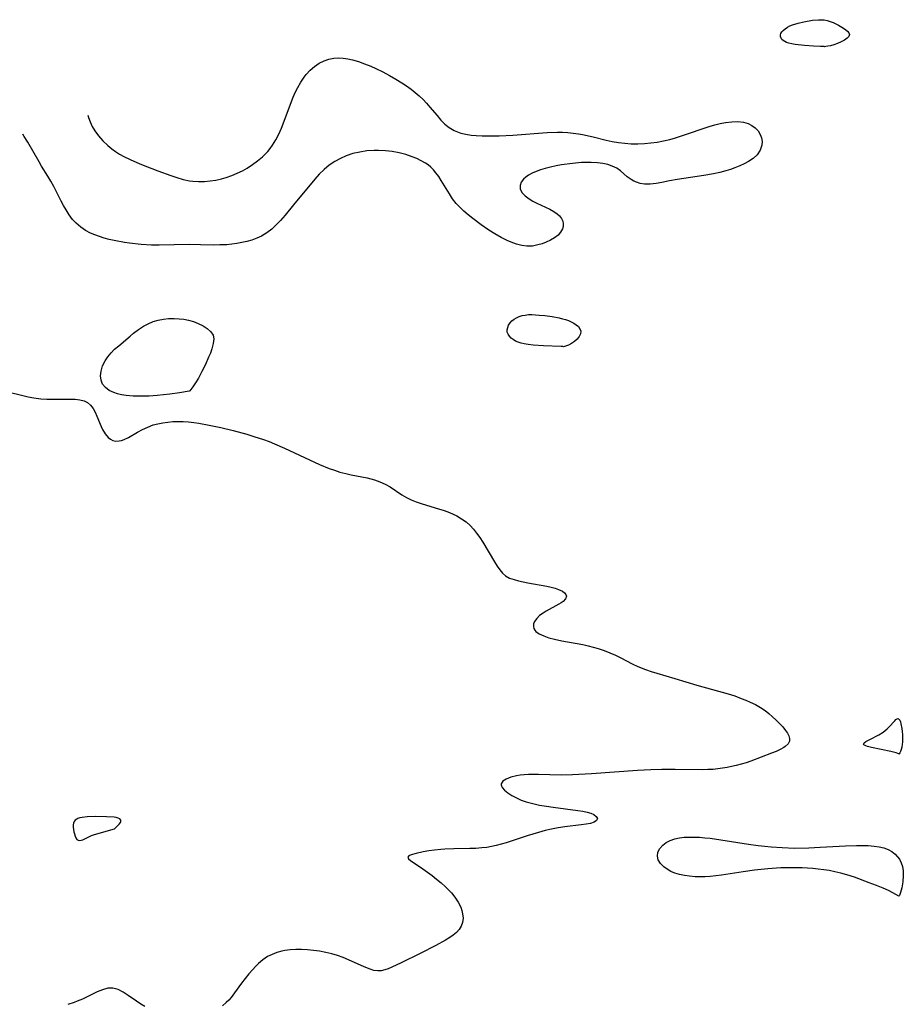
# Model space of a CAD drawing. Header units: inches. Extents: x 1073367 to 1082519, y 1569854 to 1574957.
# Tile 121 of 256: x 1074003 to 1074240, y 1574114 to 1574378. Entities that reach past the tile are written whole.
import ezdxf

# ---------------------------------------------------------------- set-up
doc = ezdxf.new("R2010")
doc.units = ezdxf.units.IN
doc.header["$MEASUREMENT"] = 0
doc.layers.add('CGG_CurvaNivelLidar_v1', color=7, linetype='Continuous', lineweight=30, true_color=0x008008)

msp = doc.modelspace()

# ---------------------------------------------------------------- linework, layer by layer
at = {"layer": 'CGG_CurvaNivelLidar_v1'}
for points in [[(1074218.5, 1574370.4275, 63.5), (1074217.4749, 1574370.4327, 63.5), (1074215.6504, 1574370.5107, 63.5), (1074213.1814, 1574370.7132, 63.5), (1074210.7197, 1574371.0174, 63.5), (1074209.793, 1574371.1754, 63.5), (1074209.0148, 1574371.3558, 63.5), (1074208.3705, 1574371.5733, 63.5), (1074207.9075, 1574371.7898, 63.5), (1074207.5064, 1574372.0459, 63.5), (1074207.1808, 1574372.3434, 63.5), (1074206.927, 1574372.7166, 63.5), (1074206.79, 1574373.1235, 63.5), (1074206.7816, 1574373.5462, 63.5), (1074206.9034, 1574373.9531, 63.5), (1074207.1351, 1574374.3521, 63.5), (1074207.4573, 1574374.736, 63.5), (1074207.9947, 1574375.2066, 63.5), (1074208.6357, 1574375.6261, 63.5), (1074209.2989, 1574375.9584, 63.5), (1074210.0144, 1574376.2471, 63.5), (1074211.5466, 1574376.727, 63.5), (1074213.0655, 1574377.091, 63.5), (1074215.386, 1574377.4982, 63.5), (1074216.9277, 1574377.6389, 63.5), (1074217.6886, 1574377.6429, 63.5), (1074218.4389, 1574377.5833, 63.5), (1074219.2562, 1574377.4286, 63.5), (1074220.0564, 1574377.1959, 63.5), (1074220.8385, 1574376.9041, 63.5), (1074221.5995, 1574376.5674, 63.5), (1074222.3366, 1574376.1951, 63.5), (1074223.6905, 1574375.3838, 63.5), (1074224.2747, 1574374.9582, 63.5), (1074224.7624, 1574374.5256, 63.5), (1074225.1144, 1574374.0899, 63.5), (1074225.2696, 1574373.6509, 63.5), (1074225.0945, 1574373.1754, 63.5), (1074224.6093, 1574372.6766, 63.5), (1074223.8896, 1574372.1789, 63.5), (1074223.0113, 1574371.7063, 63.5), (1074222.0483, 1574371.2823, 63.5), (1074221.0724, 1574370.9287, 63.5), (1074220.1541, 1574370.664, 63.5), (1074219.4764, 1574370.5165, 63.5), (1074218.9403, 1574370.4325, 63.5), (1074218.5962, 1574370.404, 63.5)], [(1074048.5, 1574278.1771, 63.5), (1074045.9174, 1574277.7287, 63.5), (1074043.2708, 1574277.356, 63.5), (1074039.8969, 1574276.9987, 63.5), (1074037.7629, 1574276.86, 63.5), (1074035.6475, 1574276.8074, 63.5), (1074033.5144, 1574276.8639, 63.5), (1074031.6002, 1574277.031, 63.5), (1074030.3794, 1574277.2224, 63.5), (1074029.3063, 1574277.4747, 63.5), (1074028.302, 1574277.7976, 63.5), (1074027.058, 1574278.3851, 63.5), (1074026.0268, 1574279.1412, 63.5), (1074025.2744, 1574280.077, 63.5), (1074024.8734, 1574281.1342, 63.5), (1074024.7496, 1574282.3097, 63.5), (1074024.8747, 1574283.5491, 63.5), (1074025.279, 1574284.923, 63.5), (1074025.9353, 1574286.2698, 63.5), (1074026.6725, 1574287.3616, 63.5), (1074027.5428, 1574288.401, 63.5), (1074028.5169, 1574289.3857, 63.5), (1074029.6063, 1574290.3504, 63.5), (1074032.6281, 1574292.883, 63.5), (1074033.5886, 1574293.6648, 63.5), (1074034.8785, 1574294.6437, 63.5), (1074036.2161, 1574295.5333, 63.5), (1074037.5106, 1574296.2409, 63.5), (1074038.8597, 1574296.8086, 63.5), (1074040.1916, 1574297.1989, 63.5), (1074041.558, 1574297.4561, 63.5), (1074042.9445, 1574297.5951, 63.5), (1074044.4651, 1574297.6252, 63.5), (1074045.7504, 1574297.5668, 63.5), (1074047.0183, 1574297.4281, 63.5), (1074048.2552, 1574297.1966, 63.5), (1074049.6002, 1574296.8107, 63.5), (1074050.8748, 1574296.3166, 63.5), (1074052.1775, 1574295.6745, 63.5), (1074053.3268, 1574294.9375, 63.5), (1074054.2571, 1574294.0985, 63.5), (1074054.8787, 1574293.1386, 63.5), (1074055.0703, 1574292.1442, 63.5), (1074054.9356, 1574290.902, 63.5), (1074054.5418, 1574289.4688, 63.5), (1074054.1456, 1574288.3732, 63.5), (1074053.6812, 1574287.2306, 63.5), (1074052.8268, 1574285.3084, 63.5), (1074051.9013, 1574283.4251, 63.5), (1074050.9512, 1574281.6913, 63.5), (1074050.1457, 1574280.3776, 63.5), (1074049.4277, 1574279.319, 63.5), (1074048.9325, 1574278.656, 63.5), (1074048.6049, 1574278.2612, 63.5)], [(1074148.5, 1574290.093, 63.5), (1074148.0781, 1574290.1349, 63.5), (1074143.2895, 1574290.2965, 63.5), (1074140.5589, 1574290.484, 63.5), (1074139.253, 1574290.637, 63.5), (1074138.1161, 1574290.8342, 63.5), (1074137.3229, 1574291.0339, 63.5), (1074136.5742, 1574291.2808, 63.5), (1074135.8771, 1574291.5845, 63.5), (1074135.2326, 1574291.9611, 63.5), (1074134.6681, 1574292.3958, 63.5), (1074134.1989, 1574292.8785, 63.5), (1074133.8469, 1574293.4028, 63.5), (1074133.6415, 1574293.9648, 63.5), (1074133.609, 1574294.5868, 63.5), (1074133.7384, 1574295.2242, 63.5), (1074134.0021, 1574295.8541, 63.5), (1074134.3833, 1574296.4536, 63.5), (1074134.875, 1574296.9976, 63.5), (1074135.4509, 1574297.4504, 63.5), (1074136.106, 1574297.8325, 63.5), (1074136.8211, 1574298.147, 63.5), (1074137.5818, 1574298.3922, 63.5), (1074138.3779, 1574298.5618, 63.5), (1074139.29, 1574298.6562, 63.5), (1074140.226, 1574298.6732, 63.5), (1074142.141, 1574298.5602, 63.5), (1074143.7039, 1574298.3928, 63.5), (1074145.6324, 1574298.1228, 63.5), (1074147.5316, 1574297.771, 63.5), (1074148.4568, 1574297.5526, 63.5), (1074149.2565, 1574297.3254, 63.5), (1074150.0275, 1574297.0623, 63.5), (1074150.7595, 1574296.7571, 63.5), (1074151.4389, 1574296.4003, 63.5), (1074152.0927, 1574295.9508, 63.5), (1074152.6558, 1574295.4453, 63.5), (1074153.0775, 1574294.8646, 63.5), (1074153.2809, 1574294.1995, 63.5), (1074153.2209, 1574293.4903, 63.5), (1074152.8761, 1574292.7741, 63.5), (1074152.306, 1574292.0874, 63.5), (1074151.5885, 1574291.4629, 63.5), (1074150.7995, 1574290.931, 63.5), (1074150.0143, 1574290.5181, 63.5), (1074149.2516, 1574290.2203, 63.5), (1074148.7061, 1574290.079, 63.5)], [(1074238.5, 1574181.0076, 63.5), (1074238.437, 1574181.066, 63.5), (1074238.1696, 1574181.1731, 63.5), (1074237.7316, 1574181.315, 63.5), (1074236.3047, 1574181.6847, 63.5), (1074231.1646, 1574182.7453, 63.5), (1074230.0502, 1574183.0215, 63.5), (1074229.6034, 1574183.1765, 63.5), (1074229.2646, 1574183.3484, 63.5), (1074229.1323, 1574183.4564, 63.5), (1074229.0378, 1574183.6608, 63.5), (1074229.1127, 1574183.8535, 63.5), (1074229.1989, 1574183.9569, 63.5), (1074229.6687, 1574184.3289, 63.5), (1074230.6591, 1574184.892, 63.5), (1074233.0761, 1574186.1349, 63.5), (1074234.2762, 1574186.8666, 63.5), (1074234.8335, 1574187.282, 63.5), (1074235.3228, 1574187.7139, 63.5), (1074235.778, 1574188.1708, 63.5), (1074237.3463, 1574189.9157, 63.5), (1074237.6796, 1574190.2309, 63.5), (1074237.9837, 1574190.4415, 63.5), (1074238.2517, 1574190.5059, 63.5), (1074238.4957, 1574190.3706, 63.5), (1074238.6988, 1574190.0576, 63.5), (1074238.8717, 1574189.6131, 63.5), (1074239.0222, 1574189.0728, 63.5), (1074239.2768, 1574187.8042, 63.5), (1074239.3747, 1574187.0322, 63.5), (1074239.4399, 1574186.1551, 63.5), (1074239.4654, 1574185.2257, 63.5), (1074239.4439, 1574184.2948, 63.5), (1074239.3777, 1574183.513, 63.5), (1074239.2537, 1574182.7949, 63.5), (1074239.0814, 1574182.1911, 63.5), (1074238.888, 1574181.6876, 63.5), (1074238.7086, 1574181.3064, 63.5), (1074238.5709, 1574181.07, 63.5)], [(1074028.5, 1574161, 63.5), (1074029.7528, 1574162.2539, 63.5), (1074030.0394, 1574162.6211, 63.5), (1074030.1955, 1574162.9748, 63.5), (1074030.1549, 1574163.3233, 63.5), (1074029.9071, 1574163.6229, 63.5), (1074029.4919, 1574163.8618, 63.5), (1074028.9551, 1574164.0286, 63.5), (1074028.3616, 1574164.1149, 63.5), (1074026.3469, 1574164.2197, 63.5), (1074023.381, 1574164.2487, 63.5), (1074021.1894, 1574164.1746, 63.5), (1074019.8234, 1574164.0147, 63.5), (1074019.1987, 1574163.8728, 63.5), (1074018.6952, 1574163.6974, 63.5), (1074018.3665, 1574163.535, 63.5), (1074017.9704, 1574163.2482, 63.5), (1074017.6796, 1574162.8913, 63.5), (1074017.5154, 1574162.4767, 63.5), (1074017.443, 1574162.0067, 63.5), (1074017.4375, 1574161.4281, 63.5), (1074017.4924, 1574160.8207, 63.5), (1074017.5949, 1574160.206, 63.5), (1074017.7373, 1574159.6054, 63.5), (1074017.9168, 1574159.0426, 63.5), (1074018.1356, 1574158.5455, 63.5), (1074018.4004, 1574158.1486, 63.5), (1074018.7235, 1574157.8964, 63.5), (1074019.0976, 1574157.8251, 63.5), (1074019.5261, 1574157.8914, 63.5), (1074019.9975, 1574158.0566, 63.5), (1074021.6335, 1574158.8454, 63.5), (1074022.3518, 1574159.1462, 63.5), (1074023.1146, 1574159.4116, 63.5)], [(1074238.5, 1574142.9275, 63.5), (1074236.837, 1574143.8298, 63.5), (1074235.6661, 1574144.4151, 63.5), (1074234.2548, 1574145.0636, 63.5), (1074232.4768, 1574145.7994, 63.5), (1074230.5271, 1574146.5471, 63.5), (1074226.5508, 1574147.9826, 63.5), (1074224.5643, 1574148.6242, 63.5), (1074222.9195, 1574149.0927, 63.5), (1074221.2899, 1574149.4962, 63.5), (1074219.8073, 1574149.7958, 63.5), (1074218.3674, 1574150.0282, 63.5), (1074216.889, 1574150.2118, 63.5), (1074215.4018, 1574150.3495, 63.5), (1074212.5923, 1574150.5101, 63.5), (1074209.7874, 1574150.5543, 63.5), (1074206.8917, 1574150.4813, 63.5), (1074203.3948, 1574150.2624, 63.5), (1074199.8393, 1574149.9066, 63.5), (1074196.7904, 1574149.4861, 63.5), (1074191.0109, 1574148.5816, 63.5), (1074189.4599, 1574148.3702, 63.5), (1074187.9129, 1574148.2101, 63.5), (1074186.5761, 1574148.1306, 63.5), (1074185.2483, 1574148.1101, 63.5), (1074183.9355, 1574148.1508, 63.5), (1074182.3911, 1574148.2825, 63.5), (1074181.0368, 1574148.4753, 63.5), (1074179.7346, 1574148.7476, 63.5), (1074178.5026, 1574149.1159, 63.5), (1074177.4055, 1574149.5731, 63.5), (1074176.4105, 1574150.1248, 63.5), (1074175.539, 1574150.7618, 63.5), (1074174.6659, 1574151.6579, 63.5), (1074174.0694, 1574152.6351, 63.5), (1074173.8109, 1574153.6564, 63.5), (1074173.9482, 1574154.6992, 63.5), (1074174.441, 1574155.7013, 63.5), (1074175.2352, 1574156.6092, 63.5), (1074176.1671, 1574157.3, 63.5), (1074177.2679, 1574157.8636, 63.5), (1074178.5024, 1574158.2889, 63.5), (1074179.7113, 1574158.5468, 63.5), (1074180.9874, 1574158.7008, 63.5), (1074182.3141, 1574158.7704, 63.5), (1074183.7012, 1574158.7697, 63.5), (1074185.113, 1574158.7056, 63.5), (1074186.5434, 1574158.5887, 63.5), (1074187.9857, 1574158.4283, 63.5), (1074190.7652, 1574158.0346, 63.5), (1074198.2518, 1574156.8548, 63.5), (1074200.8091, 1574156.4874, 63.5), (1074202.563, 1574156.2866, 63.5), (1074204.3182, 1574156.1259, 63.5), (1074207.2674, 1574155.9259, 63.5), (1074210.5228, 1574155.8335, 63.5), (1074214.3486, 1574155.8901, 63.5), (1074217.407, 1574156.0221, 63.5), (1074224.2023, 1574156.4041, 63.5), (1074227.0983, 1574156.511, 63.5), (1074228.5516, 1574156.5268, 63.5), (1074230.2305, 1574156.4881, 63.5), (1074231.8721, 1574156.3664, 63.5), (1074233.1643, 1574156.1914, 63.5), (1074234.4187, 1574155.922, 63.5), (1074235.6354, 1574155.4678, 63.5), (1074236.6214, 1574154.9211, 63.5), (1074237.5088, 1574154.2228, 63.5), (1074238.6163, 1574152.845, 63.5), (1074239.0957, 1574151.8871, 63.5), (1074239.4262, 1574150.852, 63.5), (1074239.6125, 1574149.6869, 63.5), (1074239.6566, 1574148.4988, 63.5), (1074239.5297, 1574146.7489, 63.5), (1074239.2565, 1574145.1782, 63.5), (1074238.9296, 1574143.9271, 63.5), (1074238.6417, 1574143.1353, 63.5)]]:
    msp.add_polyline3d(points, close=True, dxfattribs=at)
for points in [[(1074021.3234, 1574352.0735, 63.5), (1074021.4811, 1574351.4893, 63.5), (1074021.9425, 1574350.2625, 63.5), (1074022.5227, 1574349.068, 63.5), (1074023.2091, 1574347.9116, 63.5), (1074024.2251, 1574346.5006, 63.5), (1074025.3763, 1574345.1714, 63.5), (1074026.6483, 1574343.9371, 63.5), (1074027.7402, 1574343.0413, 63.5), (1074028.7378, 1574342.3417, 63.5), (1074029.8214, 1574341.6741, 63.5), (1074030.9462, 1574341.0523, 63.5), (1074032.6712, 1574340.1958, 63.5), (1074034.4454, 1574339.4003, 63.5), (1074035.7037, 1574338.8741, 63.5), (1074040.0616, 1574337.1865, 63.5), (1074043.5345, 1574335.9073, 63.5), (1074045.1943, 1574335.3421, 63.5), (1074046.8569, 1574334.8589, 63.5), (1074048.5307, 1574334.5045, 63.5), (1074049.4654, 1574334.3829, 63.5), (1074050.9957, 1574334.2981, 63.5), (1074052.5345, 1574334.333, 63.5), (1074054.0746, 1574334.4715, 63.5), (1074055.6087, 1574334.7044, 63.5), (1074057.1288, 1574335.0288, 63.5), (1074058.3584, 1574335.366, 63.5), (1074059.8741, 1574335.8886, 63.5), (1074061.3541, 1574336.5081, 63.5), (1074062.7153, 1574337.1708, 63.5), (1074064.033, 1574337.9082, 63.5), (1074065.4492, 1574338.8264, 63.5), (1074066.7947, 1574339.8284, 63.5), (1074068.0625, 1574340.904, 63.5), (1074068.7974, 1574341.6022, 63.5), (1074069.4879, 1574342.3401, 63.5), (1074070.1478, 1574343.1564, 63.5), (1074070.7581, 1574344.0209, 63.5), (1074071.6501, 1574345.483, 63.5), (1074072.4556, 1574347.0235, 63.5), (1074073.1865, 1574348.6244, 63.5), (1074073.9345, 1574350.4787, 63.5), (1074076.1203, 1574356.4268, 63.5), (1074076.7882, 1574357.9834, 63.5), (1074077.5289, 1574359.4878, 63.5), (1074078.3494, 1574360.9242, 63.5), (1074079.2616, 1574362.2713, 63.5), (1074079.8217, 1574362.9809, 63.5), (1074080.8848, 1574364.1198, 63.5), (1074082.0461, 1574365.1213, 63.5), (1074083.2957, 1574365.9683, 63.5), (1074084.6295, 1574366.6334, 63.5), (1074085.8743, 1574367.046, 63.5), (1074087.1679, 1574367.298, 63.5), (1074088.4952, 1574367.3934, 63.5), (1074089.7196, 1574367.3456, 63.5), (1074090.9538, 1574367.184, 63.5), (1074092.1916, 1574366.9225, 63.5), (1074093.8192, 1574366.4464, 63.5), (1074095.4419, 1574365.8558, 63.5), (1074097.0593, 1574365.1839, 63.5), (1074098.4082, 1574364.5761, 63.5), (1074100.3416, 1574363.6361, 63.5), (1074102.0731, 1574362.7181, 63.5), (1074103.773, 1574361.7474, 63.5), (1074105.4351, 1574360.73, 63.5), (1074106.6672, 1574359.9223, 63.5), (1074107.8591, 1574359.0699, 63.5), (1074108.9826, 1574358.1735, 63.5), (1074110.0569, 1574357.226, 63.5), (1074111.0839, 1574356.2365, 63.5), (1074112.0325, 1574355.2482, 63.5), (1074112.9399, 1574354.2383, 63.5), (1074114.8322, 1574351.969, 63.5), (1074115.8708, 1574350.7726, 63.5), (1074116.9521, 1574349.7081, 63.5), (1074118.1184, 1574348.7722, 63.5), (1074119.3762, 1574347.9978, 63.5), (1074120.2825, 1574347.5832, 63.5), (1074121.229, 1574347.2583, 63.5), (1074122.5502, 1574346.9536, 63.5), (1074123.9211, 1574346.7617, 63.5), (1074125.3326, 1574346.6414, 63.5), (1074126.9073, 1574346.5565, 63.5), (1074128.5119, 1574346.5148, 63.5), (1074129.9774, 1574346.5165, 63.5), (1074131.4561, 1574346.5512, 63.5), (1074135.0919, 1574346.7364, 63.5), (1074144.3135, 1574347.4167, 63.5), (1074147.0661, 1574347.5185, 63.5), (1074148.4352, 1574347.5052, 63.5), (1074149.8678, 1574347.4248, 63.5), (1074151.2929, 1574347.2789, 63.5), (1074152.7085, 1574347.0721, 63.5), (1074153.814, 1574346.8702, 63.5), (1074156.61, 1574346.2545, 63.5), (1074160.077, 1574345.3815, 63.5), (1074161.7273, 1574345.0271, 63.5), (1074163.4006, 1574344.7454, 63.5), (1074165.0912, 1574344.5379, 63.5), (1074166.7943, 1574344.4105, 63.5), (1074168.614, 1574344.3758, 63.5), (1074170.3958, 1574344.4548, 63.5), (1074172.0854, 1574344.6233, 63.5), (1074173.7727, 1574344.8728, 63.5), (1074175.4536, 1574345.1986, 63.5), (1074177.1239, 1574345.6008, 63.5), (1074178.6789, 1574346.0448, 63.5), (1074180.502, 1574346.6181, 63.5), (1074187.6865, 1574349.0732, 63.5), (1074189.2059, 1574349.5274, 63.5), (1074190.6348, 1574349.8657, 63.5), (1074192.055, 1574350.1194, 63.5), (1074193.7249, 1574350.3131, 63.5), (1074195.3361, 1574350.3565, 63.5), (1074196.8571, 1574350.2012, 63.5), (1074198.0935, 1574349.8524, 63.5), (1074199.1173, 1574349.3326, 63.5), (1074200.0112, 1574348.6518, 63.5), (1074200.7595, 1574347.8439, 63.5), (1074201.3384, 1574346.9367, 63.5), (1074201.7082, 1574345.9968, 63.5), (1074201.8781, 1574345.0195, 63.5), (1074201.8252, 1574344.0355, 63.5), (1074201.3581, 1574342.7143, 63.5), (1074200.4959, 1574341.485, 63.5), (1074199.4567, 1574340.5073, 63.5), (1074198.2134, 1574339.6433, 63.5), (1074197.0769, 1574339.0217, 63.5), (1074195.8583, 1574338.4649, 63.5), (1074194.5779, 1574337.9606, 63.5), (1074193.3788, 1574337.5421, 63.5), (1074192.1507, 1574337.1604, 63.5), (1074190.4991, 1574336.7183, 63.5), (1074188.821, 1574336.3484, 63.5), (1074186.2167, 1574335.9056, 63.5), (1074179.0793, 1574334.8663, 63.5), (1074177.0707, 1574334.4944, 63.5), (1074175.0505, 1574334.0311, 63.5), (1074173.4578, 1574333.7505, 63.5), (1074171.8752, 1574333.6079, 63.5), (1074170.333, 1574333.6427, 63.5), (1074169.2265, 1574333.8138, 63.5), (1074168.2291, 1574334.1086, 63.5), (1074167.4755, 1574334.4374, 63.5), (1074166.7699, 1574334.8365, 63.5), (1074165.7454, 1574335.5801, 63.5), (1074163.9328, 1574337.1566, 63.5), (1074162.9188, 1574337.8992, 63.5), (1074161.7217, 1574338.4388, 63.5), (1074160.5132, 1574338.8215, 63.5), (1074159.1785, 1574339.1309, 63.5), (1074157.7432, 1574339.343, 63.5), (1074156.125, 1574339.44, 63.5), (1074154.4427, 1574339.4169, 63.5), (1074153.4632, 1574339.358, 63.5), (1074151.0504, 1574339.1333, 63.5), (1074148.1886, 1574338.7511, 63.5), (1074146.6972, 1574338.4855, 63.5), (1074145.2324, 1574338.1702, 63.5), (1074143.81, 1574337.8003, 63.5), (1074142.5207, 1574337.3972, 63.5), (1074141.3682, 1574336.9744, 63.5), (1074140.2951, 1574336.5088, 63.5), (1074139.3241, 1574335.9948, 63.5), (1074138.5647, 1574335.4882, 63.5), (1074137.9325, 1574334.9302, 63.5), (1074137.3497, 1574334.1387, 63.5), (1074137.0568, 1574333.2841, 63.5), (1074137.1176, 1574332.2787, 63.5), (1074137.5746, 1574331.3082, 63.5), (1074138.3891, 1574330.4315, 63.5), (1074139.472, 1574329.64, 63.5), (1074140.472, 1574329.0527, 63.5), (1074141.5482, 1574328.4988, 63.5), (1074145.0553, 1574326.862, 63.5), (1074146.066, 1574326.3059, 63.5), (1074146.9665, 1574325.6956, 63.5), (1074147.6548, 1574325.0781, 63.5), (1074148.181, 1574324.3984, 63.5), (1074148.4967, 1574323.7104, 63.5), (1074148.6333, 1574322.9896, 63.5), (1074148.5935, 1574322.2999, 63.5), (1074148.3975, 1574321.6202, 63.5), (1074147.9155, 1574320.7637, 63.5), (1074147.2148, 1574319.9808, 63.5), (1074146.2864, 1574319.2597, 63.5), (1074145.2081, 1574318.6295, 63.5), (1074144.0255, 1574318.0766, 63.5), (1074142.9441, 1574317.6579, 63.5), (1074141.8233, 1574317.316, 63.5), (1074140.3813, 1574317.0382, 63.5), (1074138.9094, 1574316.9742, 63.5), (1074137.5008, 1574317.1473, 63.5), (1074136.0867, 1574317.5143, 63.5), (1074134.6727, 1574318.0321, 63.5), (1074133.5925, 1574318.5092, 63.5), (1074131.954, 1574319.3418, 63.5), (1074130.3318, 1574320.2724, 63.5), (1074128.7323, 1574321.2772, 63.5), (1074126.6042, 1574322.7273, 63.5), (1074124.3995, 1574324.3655, 63.5), (1074123.1523, 1574325.3748, 63.5), (1074121.959, 1574326.4125, 63.5), (1074120.9191, 1574327.4002, 63.5), (1074119.9621, 1574328.4411, 63.5), (1074119.0067, 1574329.6958, 63.5), (1074118.1425, 1574331.014, 63.5), (1074115.9726, 1574334.5556, 63.5), (1074115.2637, 1574335.6443, 63.5), (1074114.5404, 1574336.6692, 63.5), (1074113.8985, 1574337.4758, 63.5), (1074113.2002, 1574338.1951, 63.5), (1074112.4926, 1574338.7583, 63.5), (1074111.7172, 1574339.2606, 63.5), (1074110.6022, 1574339.8731, 63.5), (1074109.4062, 1574340.4344, 63.5), (1074108.145, 1574340.945, 63.5), (1074106.4385, 1574341.5194, 63.5), (1074104.6704, 1574341.9717, 63.5), (1074102.8495, 1574342.309, 63.5), (1074100.9953, 1574342.5332, 63.5), (1074099.1241, 1574342.6344, 63.5), (1074097.9613, 1574342.6256, 63.5), (1074096.0538, 1574342.4884, 63.5), (1074094.1637, 1574342.2085, 63.5), (1074092.3078, 1574341.7822, 63.5), (1074090.5062, 1574341.1912, 63.5), (1074088.9513, 1574340.5012, 63.5), (1074087.4199, 1574339.6437, 63.5), (1074085.9643, 1574338.6529, 63.5), (1074084.5938, 1574337.5364, 63.5), (1074083.3115, 1574336.2969, 63.5), (1074082.0986, 1574334.969, 63.5), (1074076.3598, 1574328.0723, 63.5), (1074074.1489, 1574325.3366, 63.5), (1074072.9331, 1574323.8914, 63.5), (1074071.7875, 1574322.6806, 63.5), (1074070.5688, 1574321.5687, 63.5), (1074069.2451, 1574320.5646, 63.5), (1074067.8321, 1574319.7125, 63.5), (1074066.5665, 1574319.1257, 63.5), (1074065.2464, 1574318.6451, 63.5), (1074063.8838, 1574318.2511, 63.5), (1074062.545, 1574317.9416, 63.5), (1074061.2277, 1574317.7034, 63.5), (1074059.8924, 1574317.5222, 63.5), (1074058.5432, 1574317.3968, 63.5), (1074056.7084, 1574317.3125, 63.5), (1074054.8619, 1574317.3056, 63.5), (1074051.4725, 1574317.3804, 63.5), (1074048.5061, 1574317.401, 63.5), (1074040.4272, 1574317.2662, 63.5), (1074038.4224, 1574317.295, 63.5), (1074035.5922, 1574317.4546, 63.5), (1074032.5347, 1574317.7678, 63.5), (1074031.1484, 1574317.969, 63.5), (1074028.4124, 1574318.4865, 63.5), (1074027.0619, 1574318.8029, 63.5), (1074025.7342, 1574319.1622, 63.5), (1074024.436, 1574319.5726, 63.5), (1074023.2424, 1574320.0157, 63.5), (1074022.0884, 1574320.5152, 63.5), (1074020.7042, 1574321.2321, 63.5), (1074019.4184, 1574322.0706, 63.5), (1074018.1924, 1574323.1218, 63.5), (1074017.2711, 1574324.145, 63.5), (1074016.3495, 1574325.3836, 63.5), (1074015.5001, 1574326.7049, 63.5), (1074014.8358, 1574327.8456, 63.5), (1074014.2029, 1574329.0165, 63.5), (1074012.2232, 1574332.9685, 63.5), (1074011.4662, 1574334.3816, 63.5), (1074010.6627, 1574335.7565, 63.5), (1074008.9567, 1574338.4231, 63.5), (1074008.2663, 1574339.563, 63.5), (1074005.2865, 1574344.8594, 63.5), (1074004.3128, 1574346.4016, 63.5), (1074003.8935, 1574347.0043, 63.5)], [(1073995.8344, 1574278.9521, 63.5), (1074003.8917, 1574277.0006, 63.5), (1074005.3721, 1574276.6649, 63.5), (1074006.8511, 1574276.3781, 63.5), (1074008.7176, 1574276.1248, 63.5), (1074010.3747, 1574276.0165, 63.5), (1074012.2238, 1574275.985, 63.5), (1074016.8911, 1574276.0438, 63.5), (1074017.9466, 1574276.0138, 63.5), (1074019.1881, 1574275.8861, 63.5), (1074020.314, 1574275.6106, 63.5), (1074021.2922, 1574275.13, 63.5), (1074022.075, 1574274.4299, 63.5), (1074022.7281, 1574273.5388, 63.5), (1074023.2905, 1574272.5116, 63.5), (1074023.7481, 1574271.5102, 63.5), (1074024.943, 1574268.6732, 63.5), (1074025.2877, 1574267.9465, 63.5), (1074025.9872, 1574266.7273, 63.5), (1074026.8198, 1574265.738, 63.5), (1074027.4063, 1574265.2959, 63.5), (1074028.0518, 1574264.9867, 63.5), (1074028.863, 1574264.8095, 63.5), (1074029.6882, 1574264.8302, 63.5), (1074030.3853, 1574264.9761, 63.5), (1074031.092, 1574265.2217, 63.5), (1074032.2431, 1574265.7828, 63.5), (1074034.6706, 1574267.2098, 63.5), (1074035.9938, 1574267.9212, 63.5), (1074037.3933, 1574268.5664, 63.5), (1074038.8622, 1574269.11, 63.5), (1074040.1116, 1574269.4567, 63.5), (1074041.396, 1574269.7174, 63.5), (1074042.7237, 1574269.9008, 63.5), (1074044.0717, 1574270.0126, 63.5), (1074045.4339, 1574270.0604, 63.5), (1074046.872, 1574270.0458, 63.5), (1074048.3149, 1574269.9608, 63.5), (1074049.7056, 1574269.8086, 63.5), (1074051.0961, 1574269.5994, 63.5), (1074053.8166, 1574269.0776, 63.5), (1074056.9066, 1574268.4045, 63.5), (1074060.2703, 1574267.6075, 63.5), (1074063.9402, 1574266.6238, 63.5), (1074065.7857, 1574266.0696, 63.5), (1074068.3321, 1574265.2251, 63.5), (1074069.8816, 1574264.6465, 63.5), (1074071.2864, 1574264.0706, 63.5), (1074073.9878, 1574262.8767, 63.5), (1074083.3393, 1574258.5584, 63.5), (1074085.9349, 1574257.4838, 63.5), (1074087.3491, 1574256.9698, 63.5), (1074088.776, 1574256.5173, 63.5), (1074090.4005, 1574256.0929, 63.5), (1074091.8484, 1574255.7822, 63.5), (1074094.7344, 1574255.2296, 63.5), (1074096.1558, 1574254.9264, 63.5), (1074097.1286, 1574254.6833, 63.5), (1074098.0848, 1574254.406, 63.5), (1074099.5146, 1574253.8998, 63.5), (1074100.9162, 1574253.2682, 63.5), (1074102.246, 1574252.5312, 63.5), (1074105.4238, 1574250.4234, 63.5), (1074106.6282, 1574249.7168, 63.5), (1074107.8877, 1574249.0794, 63.5), (1074109.1967, 1574248.5199, 63.5), (1074110.809, 1574247.958, 63.5), (1074115.2581, 1574246.6676, 63.5), (1074116.724, 1574246.2093, 63.5), (1074118.1557, 1574245.6823, 63.5), (1074119.1492, 1574245.2432, 63.5), (1074120.1138, 1574244.7528, 63.5), (1074121.399, 1574243.9929, 63.5), (1074122.6066, 1574243.1341, 63.5), (1074123.7149, 1574242.1627, 63.5), (1074124.5927, 1574241.2091, 63.5), (1074125.3993, 1574240.18, 63.5), (1074126.2477, 1574238.961, 63.5), (1074127.0519, 1574237.7011, 63.5), (1074130.1789, 1574232.4968, 63.5), (1074130.9413, 1574231.289, 63.5), (1074131.6163, 1574230.2888, 63.5), (1074132.3259, 1574229.4109, 63.5), (1074133.1272, 1574228.7017, 63.5), (1074134.2297, 1574228.1226, 63.5), (1074135.4987, 1574227.7091, 63.5), (1074136.6529, 1574227.413, 63.5), (1074139.1473, 1574226.8877, 63.5), (1074144.2454, 1574225.9585, 63.5), (1074145.3673, 1574225.7048, 63.5), (1074146.4155, 1574225.4153, 63.5), (1074147.3594, 1574225.0795, 63.5), (1074148.3716, 1574224.5743, 63.5), (1074148.9598, 1574224.1542, 63.5), (1074149.3507, 1574223.7106, 63.5), (1074149.4973, 1574223.2449, 63.5), (1074149.2434, 1574222.567, 63.5), (1074148.555, 1574221.8824, 63.5), (1074148.0406, 1574221.5167, 63.5), (1074147.4531, 1574221.1533, 63.5), (1074144.0696, 1574219.2875, 63.5), (1074143.2031, 1574218.7476, 63.5), (1074142.281, 1574218.0522, 63.5), (1074141.5114, 1574217.3019, 63.5), (1074140.9478, 1574216.5122, 63.5), (1074140.6802, 1574215.8476, 63.5), (1074140.6152, 1574215.191, 63.5), (1074140.7608, 1574214.5958, 63.5), (1074141.0349, 1574214.1396, 63.5), (1074141.2967, 1574213.8517, 63.5), (1074142.2066, 1574213.1897, 63.5), (1074143.3832, 1574212.6278, 63.5), (1074144.7569, 1574212.147, 63.5), (1074146.2739, 1574211.7337, 63.5), (1074148.2332, 1574211.3064, 63.5), (1074153.8699, 1574210.2911, 63.5), (1074155.3169, 1574209.9898, 63.5), (1074156.648, 1574209.6565, 63.5), (1074157.9662, 1574209.27, 63.5), (1074159.5302, 1574208.7385, 63.5), (1074161.0669, 1574208.1387, 63.5), (1074162.5716, 1574207.4725, 63.5), (1074164.0716, 1574206.7313, 63.5), (1074167.0357, 1574205.1964, 63.5), (1074168.5404, 1574204.4794, 63.5), (1074170.596, 1574203.6486, 63.5), (1074172.1282, 1574203.1173, 63.5), (1074173.6823, 1574202.6273, 63.5), (1074178.4962, 1574201.2265, 63.5), (1074184.354, 1574199.4516, 63.5), (1074192.7672, 1574197.117, 63.5), (1074194.5359, 1574196.5416, 63.5), (1074196.2769, 1574195.9106, 63.5), (1074197.4767, 1574195.4383, 63.5), (1074198.6531, 1574194.9317, 63.5), (1074200.1053, 1574194.2185, 63.5), (1074201.4215, 1574193.4596, 63.5), (1074202.6644, 1574192.6213, 63.5), (1074203.6845, 1574191.8262, 63.5), (1074204.6455, 1574190.9924, 63.5), (1074205.5529, 1574190.1401, 63.5), (1074206.5047, 1574189.1853, 63.5), (1074207.37, 1574188.2427, 63.5), (1074208.1206, 1574187.3233, 63.5), (1074208.6205, 1574186.6012, 63.5), (1074208.9936, 1574185.9045, 63.5), (1074209.2245, 1574185.1463, 63.5), (1074209.2016, 1574184.4427, 63.5), (1074208.803, 1574183.6962, 63.5), (1074208.0698, 1574183.0255, 63.5), (1074207.6605, 1574182.7464, 63.5), (1074206.7005, 1574182.2028, 63.5), (1074205.6042, 1574181.6885, 63.5), (1074204.4055, 1574181.1911, 63.5), (1074198.8487, 1574179.0916, 63.5), (1074197.5453, 1574178.6569, 63.5), (1074196.2193, 1574178.2593, 63.5), (1074194.8741, 1574177.9058, 63.5), (1074193.6739, 1574177.6352, 63.5), (1074192.464, 1574177.4003, 63.5), (1074190.6054, 1574177.1059, 63.5), (1074188.7348, 1574176.9012, 63.5), (1074187.2835, 1574176.8139, 63.5), (1074185.8285, 1574176.7804, 63.5), (1074178.5979, 1574176.8951, 63.5), (1074174.9752, 1574176.8616, 63.5), (1074172.0251, 1574176.7717, 63.5), (1074168.4916, 1574176.5894, 63.5), (1074156.1582, 1574175.6982, 63.5), (1074151.1202, 1574175.4061, 63.5), (1074148.0766, 1574175.3451, 63.5), (1074141.9748, 1574175.4981, 63.5), (1074139.3074, 1574175.4818, 63.5), (1074138.1942, 1574175.4152, 63.5), (1074137.1232, 1574175.3013, 63.5), (1074136.1064, 1574175.1375, 63.5), (1074134.6101, 1574174.7676, 63.5), (1074133.3597, 1574174.2854, 63.5), (1074132.4466, 1574173.7061, 63.5), (1074131.9926, 1574173.0371, 63.5), (1074131.9728, 1574172.7452, 63.5), (1074132.2465, 1574172.0607, 63.5), (1074132.8748, 1574171.3381, 63.5), (1074133.777, 1574170.6038, 63.5), (1074134.891, 1574169.8835, 63.5), (1074136.0575, 1574169.2583, 63.5), (1074137.3358, 1574168.6878, 63.5), (1074138.7068, 1574168.1956, 63.5), (1074140.4517, 1574167.7269, 63.5), (1074142.2696, 1574167.3471, 63.5), (1074144.1015, 1574167.0163, 63.5), (1074145.949, 1574166.7357, 63.5), (1074152.5071, 1574165.9114, 63.5), (1074153.8214, 1574165.7035, 63.5), (1074155.0189, 1574165.4541, 63.5), (1074155.9906, 1574165.1672, 63.5), (1074156.7906, 1574164.82, 63.5), (1074157.4694, 1574164.3146, 63.5), (1074157.7455, 1574163.736, 63.5), (1074157.5202, 1574163.163, 63.5), (1074156.8792, 1574162.7436, 63.5), (1074155.8983, 1574162.434, 63.5), (1074154.7352, 1574162.2111, 63.5), (1074153.4058, 1574162.0279, 63.5), (1074149.0198, 1574161.5, 63.5), (1074147.2588, 1574161.2135, 63.5), (1074145.5137, 1574160.8727, 63.5), (1074143.7574, 1574160.4779, 63.5), (1074142.0003, 1574160.031, 63.5), (1074138.9551, 1574159.1286, 63.5), (1074133.3187, 1574157.2438, 63.5), (1074131.9819, 1574156.8494, 63.5), (1074130.6389, 1574156.4968, 63.5), (1074129.4049, 1574156.2206, 63.5), (1074128.163, 1574156.0005, 63.5), (1074126.8237, 1574155.8369, 63.5), (1074125.2409, 1574155.7242, 63.5), (1074123.651, 1574155.6701, 63.5), (1074119.2805, 1574155.6083, 63.5), (1074116.956, 1574155.5045, 63.5), (1074115.8278, 1574155.4177, 63.5), (1074114.1817, 1574155.2458, 63.5), (1074112.6064, 1574155.0343, 63.5), (1074111.1299, 1574154.7942, 63.5), (1074109.2142, 1574154.4057, 63.5), (1074107.8633, 1574154.0125, 63.5), (1074107.2459, 1574153.6996, 63.5), (1074107.0006, 1574153.346, 63.5), (1074107.1876, 1574152.9445, 63.5), (1074107.7262, 1574152.4767, 63.5), (1074111.0273, 1574150.2375, 63.5), (1074113.4907, 1574148.4719, 63.5), (1074114.7069, 1574147.5109, 63.5), (1074115.8998, 1574146.5, 63.5), (1074117.0523, 1574145.4537, 63.5), (1074118.6809, 1574143.8206, 63.5), (1074119.6281, 1574142.6831, 63.5), (1074120.4962, 1574141.3417, 63.5), (1074121.1629, 1574139.9505, 63.5), (1074121.4662, 1574139.0926, 63.5), (1074121.6771, 1574138.2374, 63.5), (1074121.7929, 1574137.0578, 63.5), (1074121.6837, 1574135.9271, 63.5), (1074121.3261, 1574134.8797, 63.5), (1074120.767, 1574134.0193, 63.5), (1074120.0206, 1574133.2349, 63.5), (1074119.1285, 1574132.5043, 63.5), (1074118.2815, 1574131.9109, 63.5), (1074117.1121, 1574131.1781, 63.5), (1074114.4755, 1574129.7141, 63.5), (1074110.3545, 1574127.6055, 63.5), (1074105.2319, 1574125.044, 63.5), (1074102.7586, 1574123.8872, 63.5), (1074101.7835, 1574123.4982, 63.5), (1074100.836, 1574123.1892, 63.5), (1074099.8846, 1574122.9812, 63.5), (1074098.9558, 1574122.9252, 63.5), (1074097.9351, 1574123.0722, 63.5), (1074096.8971, 1574123.3864, 63.5), (1074095.3364, 1574124.0077, 63.5), (1074091.1359, 1574125.9183, 63.5), (1074089.6896, 1574126.4922, 63.5), (1074088.1975, 1574127.0067, 63.5), (1074086.6562, 1574127.456, 63.5), (1074085.0867, 1574127.8386, 63.5), (1074083.347, 1574128.1837, 63.5), (1074081.7374, 1574128.4308, 63.5), (1074080.1249, 1574128.6025, 63.5), (1074078.5166, 1574128.6845, 63.5), (1074077.0166, 1574128.6665, 63.5), (1074075.5351, 1574128.5564, 63.5), (1074074.0812, 1574128.3534, 63.5), (1074073.3046, 1574128.2009, 63.5), (1074071.9502, 1574127.8396, 63.5), (1074070.6493, 1574127.3568, 63.5), (1074069.4164, 1574126.7405, 63.5), (1074068.174, 1574125.9132, 63.5), (1074067.0249, 1574124.9403, 63.5), (1074066.2347, 1574124.1482, 63.5), (1074065.4738, 1574123.3097, 63.5), (1074064.4594, 1574122.1206, 63.5), (1074063.4681, 1574120.8901, 63.5), (1074062.5057, 1574119.6276, 63.5), (1074060.6378, 1574117.0674, 63.5), (1074059.6738, 1574115.8351, 63.5), (1074059.0492, 1574115.1129, 63.5), (1074058.3935, 1574114.4292, 63.5), (1074057.3861, 1574113.533, 63.5)], [(1074036.5829, 1574113.3906, 63.5), (1074035.516, 1574114.0355, 63.5), (1074034.3428, 1574114.8046, 63.5), (1074032.1219, 1574116.3406, 63.5), (1074030.7622, 1574117.2281, 63.5), (1074029.4242, 1574117.9196, 63.5), (1074028.0709, 1574118.2932, 63.5), (1074026.6961, 1574118.2586, 63.5), (1074025.2786, 1574117.8997, 63.5), (1074023.8242, 1574117.317, 63.5), (1074019.9167, 1574115.3968, 63.5), (1074018.5256, 1574114.7932, 63.5), (1074017.6647, 1574114.4756, 63.5), (1074015.9586, 1574113.9615, 63.5)]]:
    msp.add_polyline3d(points, dxfattribs=at)

doc.saveas('drawing.dxf')
